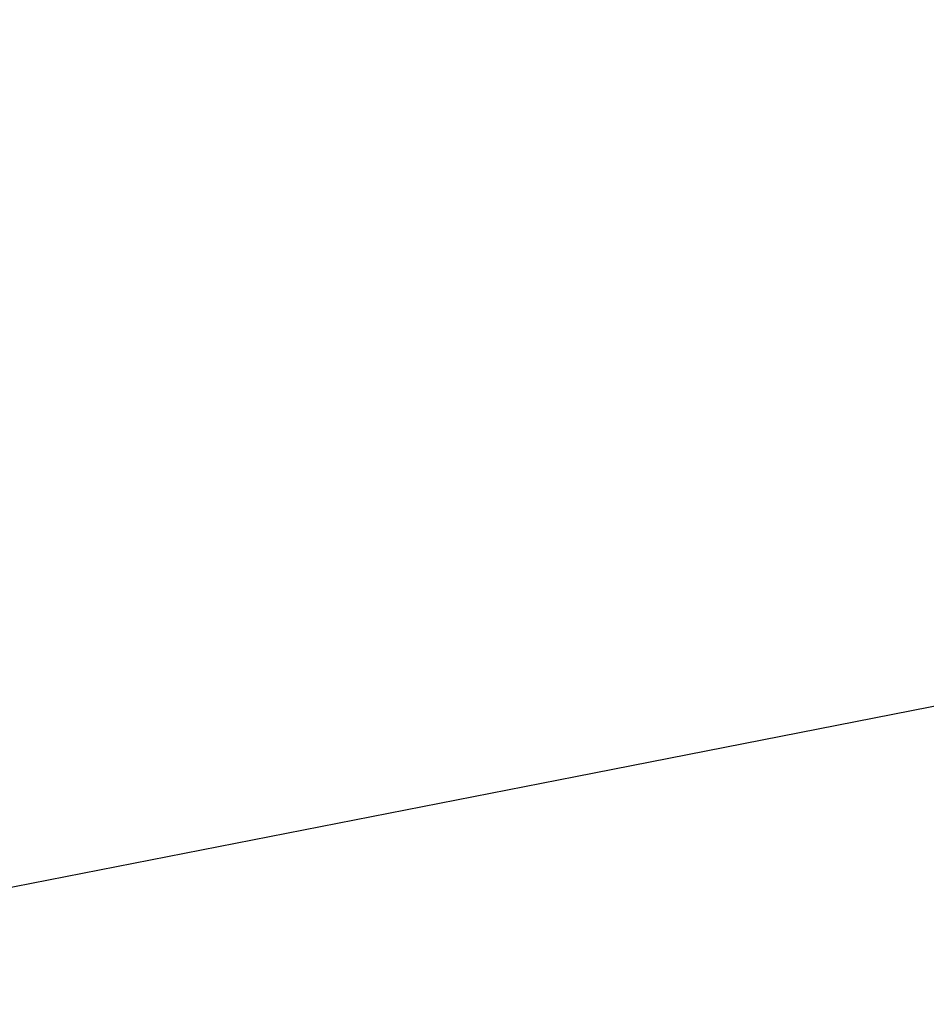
# Model space of a CAD drawing. Header units: millimetres. Extents: x -243.9 to -229.5, y -3.7 to 10.8.
# Tile 176 of 256: x -239.6249 to -239.6082, y 2.9227 to 2.9409. Entities that reach past the tile are written whole.
import ezdxf

# ---------------------------------------------------------------- set-up
doc = ezdxf.new("R2010")
doc.units = ezdxf.units.MM
doc.header["$MEASUREMENT"] = 0
doc.layers.add('Default', color=7, linetype='Continuous', true_color=0x000000)

msp = doc.modelspace()

# ---------------------------------------------------------------- linework, layer by layer
at = {"layer": 'Default'}
msp.add_rational_spline([(-233.669821, 3.75, 127.833877), (-233.6696, 4.138819, 127.833877), (-233.82447, 4.916512, 127.833877), (-234.493949, 5.918591, 127.833877), (-235.330241, 6.468002, 127.833877), (-236.080668, 6.685166, 127.833877), (-236.842743, 6.757931, 127.833877), (-237.807025, 6.566138, 127.833877), (-238.637634, 6.011062, 127.833877), (-239.140695, 5.392198, 127.833877), (-239.414799, 4.865102, 127.833877), (-239.575804, 4.309902, 127.833877), (-239.648397, 3.547765, 127.833877), (-239.456717, 2.583525, 127.833877), (-238.901569, 1.752889, 127.833877), (-238.282743, 1.249842, 127.833877), (-237.755627, 0.97573, 127.833877), (-237.200437, 0.814729, 127.833877), (-236.438295, 0.742134, 127.833877), (-235.474058, 0.933815, 127.833877), (-234.64342, 1.488963, 127.833877), (-234.140374, 2.107788, 127.833877), (-233.866268, 2.634895, 127.833877), (-233.705167, 3.190139, 127.833877), (-233.669777, 3.563335, 127.833877), (-233.669821, 3.75, 127.833877)], [0.853553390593, 0.853553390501, 0.853553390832, 0.853553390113, 0.853553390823, 0.853553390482, 0.853553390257, 0.853553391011, 0.853553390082, 0.853553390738, 0.853553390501, 0.853553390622, 0.853553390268, 0.853553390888, 0.853553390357, 0.853553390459, 0.853553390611, 0.853553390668, 0.853553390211, 0.853553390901, 0.853553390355, 0.85355339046, 0.8535533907, 0.853553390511, 0.853553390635, 0.853553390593], degree=3, knots=[0, 0, 0, 0, 1.138799, 2.277597, 3.462038, 4.008616, 4.555194, 5.693993, 6.832791, 7.425012, 8.017233, 8.563811, 9.110389, 10.249187, 11.387986, 11.980206, 12.572427, 13.119005, 13.665583, 14.804381, 15.94318, 16.535401, 17.127621, 17.674199, 18.220777, 18.220777, 18.220777, 18.220777], dxfattribs=at)
msp.add_rational_spline([(-239.683144, 3.134701, 127.848938), (-239.637283, 3.033199, 127.848938), (-239.58466, 2.932811, 127.848938)], [1, 0.999425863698, 1], degree=2, dxfattribs=at)
for points in [[(-239.608858, 3.074485, 127.848938), (-240.899388, 2.88647, 123.515604), (-242.189919, 2.698456, 119.182271), (-243.480449, 2.510441, 114.848938)], [(-239.58466, 2.932811, 127.848938), (-240.864437, 2.68183, 123.515604), (-242.144213, 2.430849, 119.182271), (-243.423989, 2.179868, 114.848938)]]:
    msp.add_open_spline(points, degree=3, dxfattribs=at)

doc.saveas('drawing.dxf')
